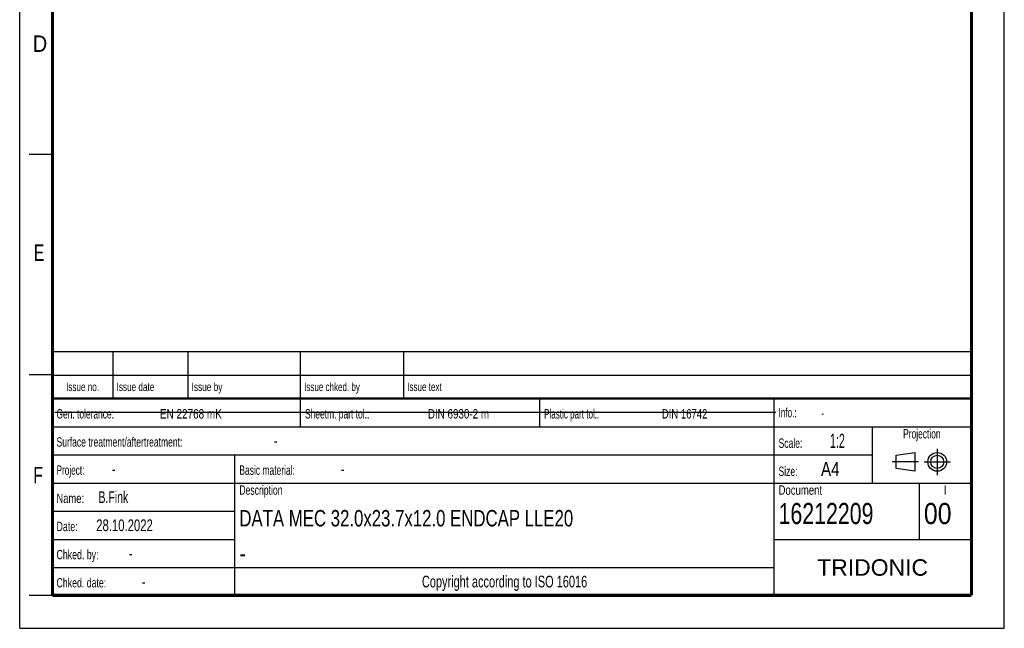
# Model space of a CAD drawing. Header units: millimetres. Extents: x 0 to 210, y 0 to 297.
# Tile 1 of 4: x 0 to 210, y 0 to 130. Entities that reach past the tile are written whole.
import ezdxf
from ezdxf.enums import TextEntityAlignment as Align

# ---------------------------------------------------------------- set-up
doc = ezdxf.new("R2010")
doc.units = ezdxf.units.MM
doc.header["$LTSCALE"] = 19.36
doc.linetypes.add('CENTER', pattern=[0.6, 0.375, -0.075, 0.075, -0.075])
doc.layers.get('0').update_dxf_attribs({"linetype": 'CONTINUOUS'})
doc.layers.add('DEFAULT_1', color=7, linetype='CENTER')
doc.layers.add('Z_NOTICE', color=7, linetype='CONTINUOUS')
doc.styles.get("Standard").update_dxf_attribs({"font": 'txt', "width": 0.7})
doc.styles.add('TEXTSTYLE_2', font='txt', dxfattribs={"width": 0.75})
doc.styles.add('TEXTSTYLE_4', font='arial.ttf')

# ---------------------------------------------------------------- blocks, each defined once
blk = doc.blocks.new('PROJEKTIONSMETHODE_BL0', base_point=(192.31, 35.47))
at = {"color": 2, "linetype": 'CONTINUOUS'}
for p, q in [((186.91, 36.87), (190.91, 37.47)), ((186.91, 34.07), (186.91, 36.87)), ((190.91, 37.47), (190.91, 33.47)), ((190.91, 33.47), (186.91, 34.07))]:
    blk.add_line(p, q, dxfattribs=at)
for radius in [2, 1.4]:
    blk.add_circle((195.71, 35.47), radius, dxfattribs=at)
at = {"layer": 'DEFAULT_1', "color": 2, "linetype": 'CENTER'}
for p, q in [((195.71, 38.27), (195.71, 32.67)), ((191.71, 35.47), (186.11, 35.47)), ((192.91, 35.47), (198.5, 35.47))]:
    blk.add_line(p, q, dxfattribs=at)

msp = doc.modelspace()

# ---------------------------------------------------------------- linework, layer by layer
at = {"color": 2, "linetype": 'CONTINUOUS'}
for p, q in [((0, 0), (0, 297)), ((210, 0), (210, 297)), ((7, 101), (2, 101)), ((6.9136, 48.9602), (6.9136, 58.9602)), ((6.9136, 58.9602), (202.9136, 58.9602)), ((19.9136, 48.9602), (19.9136, 58.9602)), ((35.9136, 48.9602), (35.9136, 58.9602)), ((59.9136, 48.9602), (59.9136, 58.9602)), ((81.9136, 48.9602), (81.9136, 58.9602)), ((202.9136, 48.9602), (202.9136, 58.9602)), ((7, 54), (2, 54)), ((6.9136, 53.9602), (202.9136, 53.9602)), ((6.9135, 6.9601), (6.9135, 48.9601)), ((6.9135, 48.9601), (202.9135, 48.9601)), ((6.9136, 48.9602), (202.9136, 48.9602)), ((59.9135, 42.9601), (59.9135, 48.9601)), ((110.9135, 42.9601), (110.9135, 48.9601)), ((160.9135, 6.9601), (160.9135, 48.9601)), ((202.9135, 6.9601), (202.9135, 48.9601)), ((6.9135, 42.9601), (202.9135, 42.9601)), ((181.9135, 30.9601), (181.9135, 42.9601)), ((6.9135, 36.9601), (181.9135, 36.9601)), ((45.9135, 6.9601), (45.9135, 36.9601)), ((6.9135, 30.9601), (202.9135, 30.9601)), ((191.9135, 18.9601), (191.9135, 30.9601)), ((6.9135, 24.9601), (45.9135, 24.9601)), ((6.9135, 18.9601), (45.9135, 18.9601)), ((160.9135, 18.9601), (202.9135, 18.9601)), ((6.9135, 12.9601), (160.9135, 12.9601)), ((7, 7), (2, 7)), ((6.9135, 6.9601), (202.9135, 6.9601)), ((0, 0), (210, 0))]:
    msp.add_line(p, q, dxfattribs=at)
at = {"color": 7, "linetype": 'CONTINUOUS'}
msp.add_line((7.4681, 46.0424), (161.2681, 46.0424), dxfattribs=at)
for points, const_width in [([(7, 7), (7, 290)], 0.7), ([(203, 7), (203, 290)], 0.7), ([(7, 49), (203, 49)], 0.5), ([(7, 7), (203, 7)], 0.7)]:
    msp.add_lwpolyline(points, dxfattribs=dict(at, const_width=const_width))

# ---------------------------------------------------------------- block references
at = {"color": 2, "linetype": 'CONTINUOUS'}
msp.add_blockref('PROJEKTIONSMETHODE_BL0', (192.3051, 35.4697), dxfattribs=at)

# ---------------------------------------------------------------- texts
at = {"color": 5, "linetype": 'CONTINUOUS', "style": 'TEXTSTYLE_2'}
for s, width, p in [('D', 0.904762, (2.8073, 122.8572)), ('E', 0.714286, (3.0025, 78.3025)), ('F', 0.714286, (2.9222, 30.897))]:
    msp.add_text(s, height=3.5, dxfattribs=dict(at, width=width)).set_placement(p)
at = {"layer": 'Z_NOTICE', "color": 5, "linetype": 'CONTINUOUS', "style": 'TEXTSTYLE_2'}
for s, height, width, p in [('Issue date ', 1.8, 0.725108, (20.6636, 50.5602)), ('Issue by ', 1.8, 0.732804, (36.6636, 50.5602)), ('Issue chked. by', 1.8, 0.711111, (60.6636, 50.5602)), ('Issue text ', 1.8, 0.712121, (82.6636, 50.5602)), ('Gen. tolerance:', 2, 0.669841, (7.851, 44.7101)), ('EN 22768 mK', 2, 0.792208, (29.9106, 44.7101)), ('Sheetm. part tol.:', 2, 0.67328, (60.851, 44.7101)), ('DIN 6930-2 m', 2, 0.78373, (87.0534, 44.7101)), ('Plastic part tol.:', 2, 0.642857, (111.851, 44.7101)), ('DIN 16742', 2, 0.759259, (136.9582, 44.7101)), ('Info.: ', 2, 0.64966, (161.851, 44.9601)), ('Surface treatment/aftertreatment: ', 2, 0.681373, (7.851, 38.7101)), ('Scale:  ', 2, 0.684524, (161.851, 38.4601)), ('1:2', 3, 0.571429, (172.8034, 38.4601)), ('-', 2.5, 0.714286, (54.1844, 38.7101)), ('Project: ', 2, 0.656085, (7.851, 32.7101)), ('-', 2.5, 0.714286, (19.6606, 32.7101)), ('Basic material: ', 2, 0.675595, (46.851, 32.7101)), ('-', 2.5, 0.714286, (68.4701, 32.7101)), ('Size: ', 2, 0.678571, (161.851, 32.4601)), (' A4', 3, 0.809524, (169.9939, 32.4601)), ('B.Fink', 2.5, 0.670635, (16.8034, 26.7101)), ('Description', 2, 0.688312, (46.851, 28.4601)), ('Document', 2, 0.761905, (161.851, 28.4601)), ('Name: ', 2, 0.746032, (7.851, 26.7101)), ('16212209', 4.5, 0.755952, (161.851, 22.2101)), ('00', 4.5, 0.880952, (192.851, 22.2101)), ('28.10.2022', 2.5, 0.721429, (16.3272, 20.7101)), ('Date: ', 2, 0.706349, (7.851, 20.7101)), ('Chked. by: ', 2, 0.701299, (7.851, 14.7101)), ('-', 2.5, 0.714286, (23.2796, 14.7101)), ('Chked. date: ', 2, 0.699634, (7.851, 8.7101)), ('-', 2.5, 0.714286, (26.0415, 8.7101))]:
    msp.add_text(s, height=height, dxfattribs=dict(at, width=width)).set_placement(p)
for s, height, width, p in [('Issue no.', 1.8, 0.719577, (13.4136, 50.5602)), ('Projection', 2, 0.671429, (192.4135, 40.4601)), ('I', 2, 0.833333, (197.4135, 28.4601)), ('Copyright according to ISO 16016', 2.5, 0.700149, (103.4135, 8.7101))]:
    msp.add_text(s, height=height, dxfattribs=dict(at, width=width)).set_placement(p, align=Align.CENTER)
at = {"layer": 'Z_NOTICE', "color": 5, "linetype": 'CONTINUOUS', "width": 0.714286}
msp.add_text('-', height=1.8, dxfattribs=at).set_placement((170.9463, 44.9601))
at = {"layer": 'Z_NOTICE', "color": 7, "linetype": 'CONTINUOUS', "style": 'TEXTSTYLE_2'}
for s, width, p in [('DATA MEC 32.0x23.7x12.0 ENDCAP LLE20', 0.76455, (46.851, 21.7101)), ('-', 0.904762, (46.851, 14.2101))]:
    msp.add_text(s, height=3.5, dxfattribs=dict(at, width=width)).set_placement(p)
at = {"layer": 'Z_NOTICE', "color": 5, "linetype": 'CONTINUOUS', "style": 'TEXTSTYLE_4'}
msp.add_text('TRIDONIC', height=3.5, dxfattribs=at).set_placement((181.9135, 11.2101), align=Align.CENTER)

doc.saveas('drawing.dxf')
